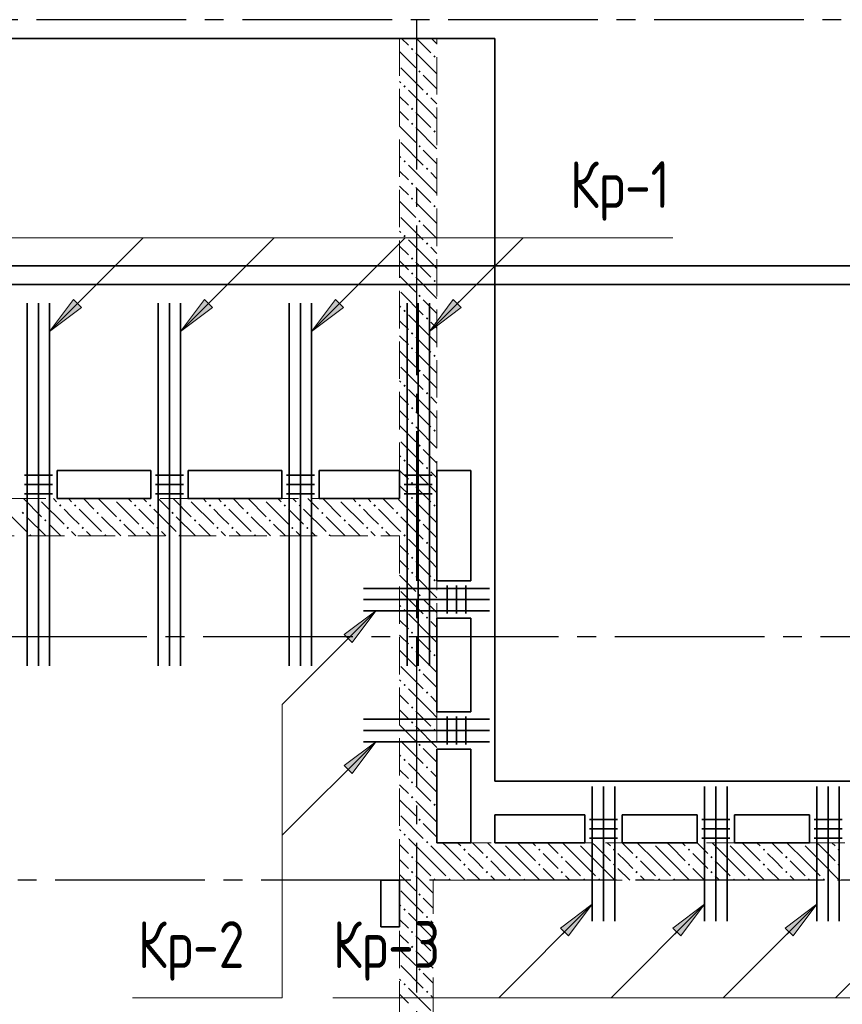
# Model space of a CAD drawing. Header units: millimetres. Extents: x 0 to 61017, y 0 to 42000.
# Tile 10 of 25: x 19520 to 23916, y 33636 to 38900. Entities that reach past the tile are written whole.
import ezdxf

# ---------------------------------------------------------------- set-up
doc = ezdxf.new("R2010")
doc.units = ezdxf.units.MM
doc.linetypes.add('______2', pattern=[270, 200, -70])
doc.linetypes.add('______5', pattern=[1100, 800, -100, 100, -100])
for name, color, linetype, lineweight in [('S1 Стержни арматуры фон', 7, 'Continuous', 25), ('Standard', 7, 'Continuous', 25), ('Оси', 40, '______5', 18), ('Позиционная метка номер позиции', 7, 'Continuous', 13), ('Поперечное армирование AW фон', 7, 'Continuous', 25)]:
    doc.layers.add(name, color=color, linetype=linetype, lineweight=lineweight)
doc.layers.add('ЖБ Перекрытие верхний уровень', color=7, linetype='Continuous', lineweight=25, true_color=0xe0e0ff)
doc.layers.add('ЖБ Стена верхний уровень', color=7, linetype='Continuous', lineweight=25, true_color=0x006e00)
doc.styles.add('GOST 2.304-81', font='txt')

msp = doc.modelspace()

# ---------------------------------------------------------------- hatches: boundary and pattern name
at = {"layer": 'ЖБ Стена верхний уровень', "linetype": 'Continuous', "lineweight": 18, "transparency": 33554687}
for points in [[(21610.5, 38743.1), (21616.9, 38749.6), (21623.4, 38743.1), (21616.9, 38736.6)], [(21730.5, 38703.1), (21737, 38709.6), (21743.5, 38703.1), (21737, 38696.6)], [(21650.5, 38623.1), (21657, 38629.6), (21663.5, 38623.1), (21657, 38616.6)], [(21570.5, 38543.1), (21577, 38549.6), (21583.5, 38543.1), (21577, 38536.6)], [(21690.5, 38503.1), (21697, 38509.6), (21703.4, 38503.1), (21697, 38496.6)], [(21610.5, 38423.1), (21616.9, 38429.6), (21623.4, 38423.1), (21616.9, 38416.6)], [(21610.5, 38343.1), (21616.9, 38349.6), (21623.4, 38343.1), (21616.9, 38336.6)], [(21730.5, 38303.1), (21737, 38309.6), (21743.5, 38303.1), (21737, 38296.6)], [(21650.5, 38223.1), (21657, 38229.6), (21663.5, 38223.1), (21657, 38216.6)], [(21570.5, 38143.1), (21577, 38149.6), (21583.5, 38143.1), (21577, 38136.6)], [(21690.5, 38103.1), (21697, 38109.6), (21703.4, 38103.1), (21697, 38096.6)], [(21610.5, 38023.1), (21616.9, 38029.6), (21623.4, 38023.1), (21616.9, 38016.6)], [(21610.5, 37943.1), (21616.9, 37949.6), (21623.4, 37943.1), (21616.9, 37936.6)], [(21730.5, 37903.1), (21737, 37909.6), (21743.5, 37903.1), (21737, 37896.6)], [(21650.5, 37823.1), (21657, 37829.6), (21663.5, 37823.1), (21657, 37816.6)], [(21570.5, 37743.1), (21577, 37749.6), (21583.5, 37743.1), (21577, 37736.6)], [(21690.5, 37703.1), (21697, 37709.6), (21703.4, 37703.1), (21697, 37696.6)], [(21610.5, 37623.1), (21616.9, 37629.6), (21623.4, 37623.1), (21616.9, 37616.6)], [(21610.5, 37543.1), (21616.9, 37549.6), (21623.4, 37543.1), (21616.9, 37536.6)], [(21730.5, 37503.1), (21737, 37509.6), (21743.5, 37503.1), (21737, 37496.6)], [(21650.5, 37423.1), (21657, 37429.6), (21663.5, 37423.1), (21657, 37416.6)], [(21570.5, 37343.1), (21577, 37349.6), (21583.5, 37343.1), (21577, 37336.6)], [(21690.5, 37303.1), (21697, 37309.6), (21703.4, 37303.1), (21697, 37296.6)], [(21610.5, 37223.1), (21616.9, 37229.6), (21623.4, 37223.1), (21616.9, 37216.6)], [(21610.5, 37143.1), (21616.9, 37149.6), (21623.4, 37143.1), (21616.9, 37136.6)], [(21730.5, 37103.1), (21737, 37109.6), (21743.5, 37103.1), (21737, 37096.6)], [(21650.5, 37023.1), (21657, 37029.6), (21663.5, 37023.1), (21657, 37016.6)], [(21570.5, 36943.1), (21577, 36949.6), (21583.5, 36943.1), (21577, 36936.6)], [(21690.5, 36903.1), (21697, 36909.6), (21703.4, 36903.1), (21697, 36896.6)], [(21610.5, 36823.1), (21616.9, 36829.6), (21623.4, 36823.1), (21616.9, 36816.6)], [(21610.5, 36743.1), (21616.9, 36749.6), (21623.4, 36743.1), (21616.9, 36736.6)], [(21730.5, 36703.1), (21737, 36709.6), (21743.5, 36703.1), (21737, 36696.6)], [(21650.5, 36623.1), (21657, 36629.6), (21663.5, 36623.1), (21657, 36616.6)], [(21570.5, 36543.1), (21577, 36549.6), (21583.5, 36543.1), (21577, 36536.6)], [(21690.5, 36503.1), (21697, 36509.6), (21703.4, 36503.1), (21697, 36496.6)], [(21610.5, 36423.1), (21616.9, 36429.6), (21623.4, 36423.1), (21616.9, 36416.6)], [(19620.3, 36340), (19616.9, 36336.6), (19613.6, 36340)], [(20020.3, 36340), (20016.9, 36336.6), (20013.6, 36340)], [(20420.3, 36340), (20416.9, 36336.6), (20413.6, 36340)], [(20820.3, 36340), (20816.9, 36336.6), (20813.6, 36340)], [(21220.3, 36340), (21216.9, 36336.6), (21213.6, 36340)], [(21610.5, 36343.1), (21616.9, 36349.6), (21623.4, 36343.1), (21620.3, 36340), (21613.6, 36340)], [(21620.3, 36340), (21616.9, 36336.6), (21613.6, 36340)], [(19530.5, 36263.1), (19537, 36269.6), (19543.5, 36263.1), (19537, 36256.6)], [(19730.5, 36303.1), (19737, 36309.6), (19743.5, 36303.1), (19737, 36296.6)], [(19810.5, 36303.1), (19816.9, 36309.6), (19823.4, 36303.1), (19816.9, 36296.6)], [(19930.5, 36263.1), (19937, 36269.6), (19943.5, 36263.1), (19937, 36256.6)], [(20130.5, 36303.1), (20137, 36309.6), (20143.5, 36303.1), (20137, 36296.6)], [(20210.5, 36303.1), (20216.9, 36309.6), (20223.4, 36303.1), (20216.9, 36296.6)], [(20330.5, 36263.1), (20337, 36269.6), (20343.5, 36263.1), (20337, 36256.6)], [(20530.5, 36303.1), (20537, 36309.6), (20543.5, 36303.1), (20537, 36296.6)], [(20610.5, 36303.1), (20616.9, 36309.6), (20623.4, 36303.1), (20616.9, 36296.6)], [(20730.5, 36263.1), (20737, 36269.6), (20743.5, 36263.1), (20737, 36256.6)], [(20930.5, 36303.1), (20937, 36309.6), (20943.5, 36303.1), (20937, 36296.6)], [(21010.5, 36303.1), (21016.9, 36309.6), (21023.4, 36303.1), (21016.9, 36296.6)], [(21130.5, 36263.1), (21137, 36269.6), (21143.5, 36263.1), (21137, 36256.6)], [(21330.5, 36303.1), (21337, 36309.6), (21343.5, 36303.1), (21337, 36296.6)], [(21410.5, 36303.1), (21416.9, 36309.6), (21423.4, 36303.1), (21416.9, 36296.6)], [(21530.5, 36263.1), (21537, 36269.6), (21543.5, 36263.1), (21537, 36256.6)], [(21730.5, 36303.1), (21737, 36309.6), (21743.5, 36303.1), (21737, 36296.6)], [(19650.5, 36223.1), (19657, 36229.6), (19663.5, 36223.1), (19657, 36216.6)], [(20050.5, 36223.1), (20057, 36229.6), (20063.5, 36223.1), (20057, 36216.6)], [(20450.5, 36223.1), (20457, 36229.6), (20463.5, 36223.1), (20457, 36216.6)], [(20850.5, 36223.1), (20857, 36229.6), (20863.5, 36223.1), (20857, 36216.6)], [(21250.5, 36223.1), (21257, 36229.6), (21263.5, 36223.1), (21257, 36216.6)], [(21650.5, 36223.1), (21657, 36229.6), (21663.5, 36223.1), (21657, 36216.6)], [(19770.5, 36183.1), (19777, 36189.6), (19783.5, 36183.1), (19777, 36176.6)], [(19850.5, 36183.1), (19857, 36189.6), (19863.5, 36183.1), (19857, 36176.6)], [(20170.5, 36183.1), (20177, 36189.6), (20183.5, 36183.1), (20177, 36176.6)], [(20250.5, 36183.1), (20257, 36189.6), (20263.5, 36183.1), (20257, 36176.6)], [(20570.5, 36183.1), (20577, 36189.6), (20583.5, 36183.1), (20577, 36176.6)], [(20650.5, 36183.1), (20657, 36189.6), (20663.5, 36183.1), (20657, 36176.6)], [(20970.5, 36183.1), (20977, 36189.6), (20983.5, 36183.1), (20977, 36176.6)], [(21050.5, 36183.1), (21057, 36189.6), (21063.5, 36183.1), (21057, 36176.6)], [(21370.5, 36183.1), (21377, 36189.6), (21383.5, 36183.1), (21377, 36176.6)], [(21450.5, 36183.1), (21457, 36189.6), (21463.5, 36183.1), (21457, 36176.6)], [(19570.5, 36143.1), (19577, 36149.6), (19583.5, 36143.1), (19580.3, 36140), (19573.6, 36140)], [(19970.5, 36143.1), (19977, 36149.6), (19983.5, 36143.1), (19980.3, 36140), (19973.6, 36140)], [(20370.5, 36143.1), (20377, 36149.6), (20383.5, 36143.1), (20380.3, 36140), (20373.6, 36140)], [(20770.5, 36143.1), (20777, 36149.6), (20783.5, 36143.1), (20780.3, 36140), (20773.6, 36140)], [(21170.5, 36143.1), (21177, 36149.6), (21183.5, 36143.1), (21180.3, 36140), (21173.6, 36140)], [(21570.5, 36143.1), (21577, 36149.6), (21583.5, 36143.1), (21577, 36136.6)], [(21690.5, 36103.1), (21697, 36109.6), (21703.4, 36103.1), (21697, 36096.6)], [(21610.5, 36023.1), (21616.9, 36029.6), (21623.4, 36023.1), (21616.9, 36016.6)], [(21610.5, 35943.1), (21616.9, 35949.6), (21623.4, 35943.1), (21616.9, 35936.6)], [(21730.5, 35903.1), (21737, 35909.6), (21743.5, 35903.1), (21737, 35896.6)], [(21650.5, 35823.1), (21657, 35829.6), (21663.5, 35823.1), (21657, 35816.6)], [(21570.5, 35743.1), (21577, 35749.6), (21583.5, 35743.1), (21577, 35736.6)], [(21690.5, 35703.1), (21697, 35709.6), (21703.4, 35703.1), (21697, 35696.6)], [(21610.5, 35623.1), (21616.9, 35629.6), (21623.4, 35623.1), (21616.9, 35616.6)], [(21610.5, 35543.1), (21616.9, 35549.6), (21623.4, 35543.1), (21616.9, 35536.6)], [(21730.5, 35503.1), (21737, 35509.6), (21743.5, 35503.1), (21737, 35496.6)], [(21650.5, 35423.1), (21657, 35429.6), (21663.5, 35423.1), (21657, 35416.6)], [(21570.5, 35343.1), (21577, 35349.6), (21583.5, 35343.1), (21577, 35336.6)], [(21690.5, 35303.1), (21697, 35309.6), (21703.4, 35303.1), (21697, 35296.6)], [(21610.5, 35223.1), (21616.9, 35229.6), (21623.4, 35223.1), (21616.9, 35216.6)], [(21610.5, 35143.1), (21616.9, 35149.6), (21623.4, 35143.1), (21616.9, 35136.6)], [(21730.5, 35103.1), (21737, 35109.6), (21743.5, 35103.1), (21737, 35096.6)], [(21650.5, 35023.1), (21657, 35029.6), (21663.5, 35023.1), (21657, 35016.6)], [(21570.5, 34943.1), (21577, 34949.6), (21583.5, 34943.1), (21577, 34936.6)], [(21690.5, 34903.1), (21697, 34909.6), (21703.4, 34903.1), (21697, 34896.6)], [(21610.5, 34823.1), (21616.9, 34829.6), (21623.4, 34823.1), (21616.9, 34816.6)], [(21610.5, 34743.1), (21616.9, 34749.6), (21623.4, 34743.1), (21616.9, 34736.6)], [(21730.5, 34703.1), (21737, 34709.6), (21743.5, 34703.1), (21737, 34696.6)], [(21650.5, 34623.1), (21657, 34629.6), (21663.5, 34623.1), (21657, 34616.6)], [(21570.5, 34543.1), (21577, 34549.6), (21583.5, 34543.1), (21577, 34536.6)], [(21690.5, 34503.1), (21697, 34509.6), (21703.4, 34503.1), (21700.3, 34500), (21693.6, 34500)], [(21700.3, 34500), (21697, 34496.6), (21693.6, 34500)], [(22100.3, 34500), (22097, 34496.6), (22093.6, 34500)], [(22500.3, 34500), (22497, 34496.6), (22493.6, 34500)], [(22900.3, 34500), (22897, 34496.6), (22893.6, 34500)], [(23300.3, 34500), (23297, 34496.6), (23293.6, 34500)], [(23700.3, 34500), (23697, 34496.6), (23693.6, 34500)], [(21610.5, 34423.1), (21616.9, 34429.6), (21623.4, 34423.1), (21616.9, 34416.6)], [(21890.5, 34463.1), (21897, 34469.6), (21903.4, 34463.1), (21897, 34456.6)], [(22010.5, 34423.1), (22016.9, 34429.6), (22023.4, 34423.1), (22016.9, 34416.6)], [(22290.5, 34463.1), (22297, 34469.6), (22303.4, 34463.1), (22297, 34456.6)], [(22410.4, 34423.1), (22416.9, 34429.6), (22423.4, 34423.1), (22416.9, 34416.6)], [(22690.5, 34463.1), (22697, 34469.6), (22703.4, 34463.1), (22697, 34456.6)], [(22810.4, 34423.1), (22816.9, 34429.6), (22823.4, 34423.1), (22816.9, 34416.6)], [(23090.5, 34463.1), (23097, 34469.6), (23103.4, 34463.1), (23097, 34456.6)], [(23210.4, 34423.1), (23216.9, 34429.6), (23223.4, 34423.1), (23216.9, 34416.6)], [(23490.5, 34463.1), (23497, 34469.6), (23503.4, 34463.1), (23497, 34456.6)], [(23610.4, 34423.1), (23616.9, 34429.6), (23623.4, 34423.1), (23616.9, 34416.6)], [(23890.5, 34463.1), (23897, 34469.6), (23903.4, 34463.1), (23897, 34456.6)], [(21890.5, 34383.1), (21897, 34389.6), (21903.4, 34383.1), (21897, 34376.6)], [(22290.5, 34383.1), (22297, 34389.6), (22303.4, 34383.1), (22297, 34376.6)], [(22690.5, 34383.1), (22697, 34389.6), (22703.4, 34383.1), (22697, 34376.6)], [(23090.5, 34383.1), (23097, 34389.6), (23103.4, 34383.1), (23097, 34376.6)], [(23490.5, 34383.1), (23497, 34389.6), (23503.4, 34383.1), (23497, 34376.6)], [(23890.5, 34383.1), (23897, 34389.6), (23903.4, 34383.1), (23897, 34376.6)], [(21610.5, 34343.1), (21616.9, 34349.6), (21623.4, 34343.1), (21616.9, 34336.6)], [(22010.5, 34343.1), (22016.9, 34349.6), (22023.4, 34343.1), (22016.9, 34336.6)], [(22410.4, 34343.1), (22416.9, 34349.6), (22423.4, 34343.1), (22416.9, 34336.6)], [(22810.4, 34343.1), (22816.9, 34349.6), (22823.4, 34343.1), (22816.9, 34336.6)], [(23210.4, 34343.1), (23216.9, 34349.6), (23223.4, 34343.1), (23216.9, 34336.6)], [(23610.4, 34343.1), (23616.9, 34349.6), (23623.4, 34343.1), (23616.9, 34336.6)], [(21730.5, 34303.1), (21737, 34309.6), (21743.5, 34303.1), (21740.3, 34300), (21733.6, 34300)], [(21810.5, 34303.1), (21816.9, 34309.6), (21823.4, 34303.1), (21820.3, 34300), (21813.6, 34300)], [(22130.5, 34303.1), (22137, 34309.6), (22143.5, 34303.1), (22140.3, 34300), (22133.6, 34300)], [(22210.4, 34303.1), (22216.9, 34309.6), (22223.4, 34303.1), (22220.3, 34300), (22213.6, 34300)], [(22530.5, 34303.1), (22537, 34309.6), (22543.5, 34303.1), (22540.3, 34300), (22533.6, 34300)], [(22610.4, 34303.1), (22616.9, 34309.6), (22623.4, 34303.1), (22620.3, 34300), (22613.6, 34300)], [(22930.5, 34303.1), (22937, 34309.6), (22943.5, 34303.1), (22940.3, 34300), (22933.6, 34300)], [(23010.4, 34303.1), (23016.9, 34309.6), (23023.4, 34303.1), (23020.3, 34300), (23013.6, 34300)], [(23330.5, 34303.1), (23337, 34309.6), (23343.5, 34303.1), (23340.3, 34300), (23333.6, 34300)], [(23410.4, 34303.1), (23416.9, 34309.6), (23423.4, 34303.1), (23420.3, 34300), (23413.6, 34300)], [(23730.5, 34303.1), (23737, 34309.6), (23743.5, 34303.1), (23740.3, 34300), (23733.6, 34300)], [(23810.4, 34303.1), (23816.9, 34309.6), (23823.4, 34303.1), (23820.3, 34300), (23813.6, 34300)], [(21650.5, 34223.1), (21657, 34229.6), (21663.5, 34223.1), (21657, 34216.6)], [(21570.5, 34143.1), (21577, 34149.6), (21583.5, 34143.1), (21577, 34136.6)], [(21690.5, 34103.1), (21697, 34109.6), (21703.4, 34103.1), (21697, 34096.6)], [(21610.5, 34023.1), (21616.9, 34029.6), (21623.4, 34023.1), (21616.9, 34016.6)], [(21610.5, 33943.1), (21616.9, 33949.6), (21623.4, 33943.1), (21616.9, 33936.6)], [(21650.5, 33823.1), (21657, 33829.6), (21663.5, 33823.1), (21657, 33816.6)], [(21570.5, 33743.1), (21577, 33749.6), (21583.5, 33743.1), (21577, 33736.6)], [(21690.5, 33703.1), (21697, 33709.6), (21703.4, 33703.1), (21697, 33696.6)]]:
    msp.add_hatch(color=7, dxfattribs=at).paths.add_polyline_path(points, flags=16)
at = {"layer": 'Позиционная метка номер позиции', "linetype": 'Continuous', "lineweight": 13, "transparency": 33554687}
for points in [[(19849.7, 37361.2), (19680, 37233.9), (19807.3, 37403.6)], [(19849.7, 37361.2), (19680, 37233.9), (19807.3, 37403.6)], [(20549.7, 37361.2), (20380, 37233.9), (20507.3, 37403.6)], [(20549.7, 37361.2), (20380, 37233.9), (20507.3, 37403.6)], [(21249.7, 37361.2), (21080, 37233.9), (21207.3, 37403.6)], [(21249.7, 37361.2), (21080, 37233.9), (21207.3, 37403.6)], [(21879.7, 37361.2), (21710, 37233.9), (21837.3, 37403.6)], [(21879.7, 37361.2), (21710, 37233.9), (21837.3, 37403.6)], [(21879.7, 37361.2), (21710, 37233.9), (21837.3, 37403.6)], [(21253.8, 35612.7), (21423.5, 35740), (21296.2, 35570.3)], [(21253.8, 34912.7), (21423.5, 35040), (21296.2, 34870.3)], [(22410.3, 34044), (22580, 34171.3), (22452.7, 34001.6)], [(23010.3, 34044), (23180, 34171.3), (23052.7, 34001.6)], [(23610.3, 34044), (23780, 34171.3), (23652.7, 34001.6)]]:
    msp.add_hatch(color=7, dxfattribs=at).paths.add_polyline_path(points, flags=16)

# ---------------------------------------------------------------- linework, layer by layer
at = {"layer": 'S1 Стержни арматуры фон', "color": 7, "linetype": 'Continuous', "lineweight": 35, "transparency": 33554687}
for p, q in [((19560, 37384), (19560, 35446)), ((19560, 37384), (19560, 35446)), ((19620, 37384), (19620, 35446)), ((19620, 37384), (19620, 35446)), ((19680, 37384), (19680, 35446)), ((19680, 37384), (19680, 35446)), ((20260, 37384), (20260, 35446)), ((20260, 37384), (20260, 35446)), ((20320, 37384), (20320, 35446)), ((20320, 37384), (20320, 35446)), ((20380, 37384), (20380, 35446)), ((20380, 37384), (20380, 35446)), ((20960, 37384), (20960, 35446)), ((20960, 37384), (20960, 35446)), ((21020, 37384), (21020, 35446)), ((21020, 37384), (21020, 35446)), ((21080, 37384), (21080, 35446)), ((21080, 37384), (21080, 35446)), ((21590, 37384), (21590, 35446)), ((21590, 37384), (21590, 35446)), ((21650, 37384), (21650, 35446)), ((21650, 37384), (21650, 35446)), ((21710, 37384), (21710, 35446)), ((21710, 37384), (21710, 35446)), ((22030, 35860), (21358, 35860)), ((22030, 35800), (21358, 35800)), ((22030, 35740), (21358, 35740)), ((22030, 35160), (21358, 35160)), ((22030, 35100), (21358, 35100)), ((22030, 35040), (21358, 35040)), ((22580, 34800), (22580, 34080)), ((22640, 34800), (22640, 34080)), ((22700, 34800), (22700, 34080)), ((23180, 34800), (23180, 34080)), ((23240, 34800), (23240, 34080)), ((23300, 34800), (23300, 34080)), ((23780, 34800), (23780, 34080)), ((23840, 34800), (23840, 34080)), ((23900, 34800), (23900, 34080))]:
    msp.add_line(p, q, dxfattribs=at)
at = {"layer": 'Standard', "color": 254, "linetype": 'Continuous', "lineweight": 35, "true_color": 0xc4c4ff, "transparency": 33554687}
for points in [[(6925, 19700), (49880, 19700), (49880, 37584), (6925, 37584), (6925, 19700)], [(7025, 19800), (49780, 19800), (49780, 37484), (7025, 37484), (7025, 19800)]]:
    msp.add_lwpolyline(points, dxfattribs=at)
at = {"layer": 'ЖБ Перекрытие верхний уровень', "color": 7, "linetype": 'Continuous', "lineweight": 35, "transparency": 33554687}
for p, q in [((22060, 38800), (13380, 38800)), ((22060, 34830), (22060, 38800)), ((19720, 36340), (19720, 36490)), ((19720, 36490), (20220, 36490)), ((20220, 36490), (20220, 36340)), ((20420, 36340), (20420, 36490)), ((20420, 36490), (20920, 36490)), ((20920, 36490), (20920, 36340)), ((21120, 36340), (21120, 36490)), ((21120, 36490), (21550, 36490)), ((21550, 36490), (21550, 36340)), ((21750, 35900), (21750, 36490)), ((21750, 36490), (21930, 36490)), ((21930, 36490), (21930, 35900)), ((20220, 36340), (19720, 36340)), ((20920, 36340), (20420, 36340)), ((21550, 36340), (21120, 36340)), ((21930, 35900), (21750, 35900)), ((21750, 35200), (21750, 35700)), ((21750, 35700), (21930, 35700)), ((21930, 35700), (21930, 35200)), ((21930, 35200), (21750, 35200)), ((21750, 35000), (21930, 35000)), ((21750, 34500), (21750, 35000)), ((21930, 35000), (21930, 34500)), ((28240, 34830), (22060, 34830)), ((22060, 34500), (22060, 34650)), ((22060, 34650), (22540, 34650)), ((22540, 34650), (22540, 34500)), ((22740, 34500), (22740, 34650)), ((22740, 34650), (23140, 34650)), ((23140, 34650), (23140, 34500)), ((23340, 34500), (23340, 34650)), ((23340, 34650), (23740, 34650)), ((23740, 34650), (23740, 34500)), ((21930, 34500), (21750, 34500)), ((22540, 34500), (22060, 34500)), ((23140, 34500), (22740, 34500)), ((23740, 34500), (23340, 34500)), ((21550, 34300), (21450, 34300)), ((21450, 34300), (21450, 34050)), ((21550, 34050), (21550, 34300)), ((21450, 34050), (21550, 34050))]:
    msp.add_line(p, q, dxfattribs=at)
at = {"layer": 'ЖБ Стена верхний уровень', "color": 251, "linetype": '______2', "lineweight": 13, "true_color": 0x656565, "transparency": 33554687}
for p, q in [((21550, 38800), (21550, 36340)), ((21750, 38800), (21550, 38800)), ((21750, 36340), (21750, 38800)), ((21550, 36340), (19020, 36340)), ((21750, 34500), (21750, 36340)), ((13890, 36140), (21550, 36140)), ((21550, 36140), (21550, 34500)), ((21550, 34500), (21550, 34300)), ((34730, 34500), (21750, 34500)), ((21550, 34300), (21550, 29400)), ((21730, 28720), (21730, 34300)), ((21730, 34300), (28140, 34300))]:
    msp.add_line(p, q, dxfattribs=at)
at = {"layer": 'ЖБ Стена верхний уровень', "color": 9, "linetype": 'Continuous', "lineweight": 18, "true_color": 0xc7c7c7, "transparency": 33554687}
for p, q in [((21597, 38763.1), (21560.1, 38800)), ((21640.1, 38800), (21716.9, 38723.1)), ((21720.1, 38800), (21750, 38770.1)), ((21550, 38730.1), (21637, 38643.1)), ((21637, 38723.1), (21750, 38610.1)), ((21557, 38643.1), (21677, 38523.1)), ((21750, 38530.1), (21677, 38603.1)), ((21550, 38570.1), (21557, 38563.1)), ((21550, 38490.1), (21597, 38443.1)), ((21716.9, 38403.1), (21597, 38523.1)), ((21716.9, 38483.1), (21750, 38450.1)), ((21557, 38403.1), (21550, 38410.1)), ((21597, 38363.1), (21557, 38403.1)), ((21637, 38403.1), (21716.9, 38323.1)), ((21716.9, 38403.1), (21750, 38370.1)), ((21550, 38330.1), (21637, 38243.1)), ((21637, 38323.1), (21750, 38210.1)), ((21557, 38243.1), (21677, 38123.1)), ((21550, 38170.1), (21557, 38163.1)), ((21750, 38130.1), (21677, 38203.1)), ((21716.9, 38003.1), (21597, 38123.1)), ((21550, 38090.1), (21597, 38043.1)), ((21716.9, 38083.1), (21750, 38050.1)), ((21557, 38003.1), (21550, 38010.1)), ((21597, 37963.1), (21557, 38003.1)), ((21637, 38003.1), (21716.9, 37923.1)), ((21716.9, 38003.1), (21750, 37970.1)), ((21550, 37930.1), (21637, 37843.1)), ((21637, 37923.1), (21750, 37810.1)), ((21557, 37843.1), (21677, 37723.1)), ((21750, 37730.1), (21677, 37803.1)), ((21550, 37770.1), (21557, 37763.1)), ((21550, 37690.1), (21597, 37643.1)), ((21716.9, 37603.1), (21597, 37723.1)), ((21716.9, 37683.1), (21750, 37650.1)), ((21557, 37603.1), (21550, 37610.1)), ((21597, 37563.1), (21557, 37603.1)), ((21637, 37603.1), (21716.9, 37523.1)), ((21716.9, 37603.1), (21750, 37570.1)), ((21550, 37530.1), (21637, 37443.1)), ((21637, 37523.1), (21750, 37410.1)), ((21557, 37443.1), (21677, 37323.1)), ((21750, 37330.1), (21677, 37403.1)), ((21550, 37370.1), (21557, 37363.1)), ((21716.9, 37203.1), (21597, 37323.1)), ((21550, 37290.1), (21597, 37243.1)), ((21716.9, 37283.1), (21750, 37250.1)), ((21557, 37203.1), (21550, 37210.1)), ((21597, 37163.1), (21557, 37203.1)), ((21637, 37203.1), (21716.9, 37123.1)), ((21716.9, 37203.1), (21750, 37170.1)), ((21550, 37130.1), (21637, 37043.1)), ((21637, 37123.1), (21750, 37010.1)), ((21557, 37043.1), (21677, 36923.1)), ((21550, 36970.1), (21557, 36963.1)), ((21750, 36930.1), (21677, 37003.1)), ((21716.9, 36803.1), (21597, 36923.1)), ((21550, 36890.1), (21597, 36843.1)), ((21716.9, 36883.1), (21750, 36850.1)), ((21557, 36803.1), (21550, 36810.1)), ((21597, 36763.1), (21557, 36803.1)), ((21637, 36803.1), (21716.9, 36723.1)), ((21716.9, 36803.1), (21750, 36770.1)), ((21550, 36730.1), (21637, 36643.1)), ((21637, 36723.1), (21750, 36610.1)), ((21557, 36643.1), (21677, 36523.1)), ((21750, 36530.1), (21677, 36603.1)), ((21550, 36570.1), (21557, 36563.1)), ((21550, 36490.1), (21597, 36443.1)), ((21716.9, 36403.1), (21597, 36523.1)), ((21716.9, 36483.1), (21750, 36450.1)), ((21557, 36403.1), (21550, 36410.1)), ((21597, 36363.1), (21557, 36403.1)), ((21637, 36403.1), (21700.1, 36340)), ((21716.9, 36403.1), (21750, 36370.1)), ((19540.1, 36340), (19637, 36243.1)), ((19637, 36323.1), (19757, 36203.1)), ((19700.1, 36340), (19716.9, 36323.1)), ((19780.1, 36340), (19797, 36323.1)), ((19860.1, 36340), (19916.9, 36283.1)), ((19940.1, 36340), (20037, 36243.1)), ((20037, 36323.1), (20157, 36203.1)), ((20100.1, 36340), (20116.9, 36323.1)), ((20180.1, 36340), (20197, 36323.1)), ((20260.1, 36340), (20316.9, 36283.1)), ((20340.1, 36340), (20437, 36243.1)), ((20437, 36323.1), (20557, 36203.1)), ((20500.1, 36340), (20516.9, 36323.1)), ((20580.1, 36340), (20597, 36323.1)), ((20660.1, 36340), (20716.9, 36283.1)), ((20740.1, 36340), (20837, 36243.1)), ((20837, 36323.1), (20957, 36203.1)), ((20900.1, 36340), (20916.9, 36323.1)), ((20980.1, 36340), (20997, 36323.1)), ((21060.1, 36340), (21116.9, 36283.1)), ((21140.1, 36340), (21237, 36243.1)), ((21237, 36323.1), (21357, 36203.1)), ((21300.1, 36340), (21316.9, 36323.1)), ((21380.1, 36340), (21397, 36323.1)), ((21460.1, 36340), (21516.9, 36283.1)), ((21540.1, 36340), (21550, 36330.1)), ((21550, 36330.1), (21637, 36243.1)), ((21637, 36323.1), (21750, 36210.1)), ((21700.1, 36340), (21716.9, 36323.1)), ((19437, 36283.1), (19557, 36163.1)), ((19797, 36243.1), (19757, 36283.1)), ((19837, 36283.1), (19957, 36163.1)), ((20197, 36243.1), (20157, 36283.1)), ((20237, 36283.1), (20357, 36163.1)), ((20597, 36243.1), (20557, 36283.1)), ((20637, 36283.1), (20757, 36163.1)), ((20997, 36243.1), (20957, 36283.1)), ((21037, 36283.1), (21157, 36163.1)), ((21397, 36243.1), (21357, 36283.1)), ((21437, 36283.1), (21550, 36170.1)), ((19557, 36243.1), (19660.1, 36140)), ((19837, 36203.1), (19797, 36243.1)), ((19957, 36243.1), (20060.1, 36140)), ((20237, 36203.1), (20197, 36243.1)), ((20357, 36243.1), (20460.1, 36140)), ((20637, 36203.1), (20597, 36243.1)), ((20757, 36243.1), (20860.1, 36140)), ((21037, 36203.1), (20997, 36243.1)), ((21157, 36243.1), (21260.1, 36140)), ((21437, 36203.1), (21397, 36243.1)), ((21557, 36243.1), (21677, 36123.1)), ((19740.1, 36140), (19677, 36203.1)), ((19797, 36163.1), (19820.1, 36140)), ((19877, 36163.1), (19900.1, 36140)), ((20140.1, 36140), (20077, 36203.1)), ((20197, 36163.1), (20220.1, 36140)), ((20277, 36163.1), (20300.1, 36140)), ((20540.1, 36140), (20477, 36203.1)), ((20597, 36163.1), (20620.1, 36140)), ((20677, 36163.1), (20700.1, 36140)), ((20940.1, 36140), (20877, 36203.1)), ((20997, 36163.1), (21020.1, 36140)), ((21077, 36163.1), (21100.1, 36140)), ((21340.1, 36140), (21277, 36203.1)), ((21397, 36163.1), (21420.1, 36140)), ((21477, 36163.1), (21500.1, 36140)), ((21550, 36170.1), (21557, 36163.1)), ((21750, 36130.1), (21677, 36203.1)), ((21716.9, 36003.1), (21597, 36123.1)), ((21550, 36090.1), (21597, 36043.1)), ((21716.9, 36083.1), (21750, 36050.1)), ((21557, 36003.1), (21550, 36010.1)), ((21597, 35963.1), (21557, 36003.1)), ((21637, 36003.1), (21716.9, 35923.1)), ((21716.9, 36003.1), (21750, 35970.1)), ((21550, 35930.1), (21637, 35843.1)), ((21637, 35923.1), (21750, 35810.1)), ((21557, 35843.1), (21677, 35723.1)), ((21750, 35730.1), (21677, 35803.1)), ((21550, 35770.1), (21557, 35763.1)), ((21550, 35690.1), (21597, 35643.1)), ((21716.9, 35603.1), (21597, 35723.1)), ((21716.9, 35683.1), (21750, 35650.1)), ((21557, 35603.1), (21550, 35610.1)), ((21597, 35563.1), (21557, 35603.1)), ((21637, 35603.1), (21716.9, 35523.1)), ((21716.9, 35603.1), (21750, 35570.1)), ((21550, 35530.1), (21637, 35443.1)), ((21637, 35523.1), (21750, 35410.1)), ((21557, 35443.1), (21677, 35323.1)), ((21750, 35330.1), (21677, 35403.1)), ((21550, 35370.1), (21557, 35363.1)), ((21716.9, 35203.1), (21597, 35323.1)), ((21550, 35290.1), (21597, 35243.1)), ((21716.9, 35283.1), (21750, 35250.1)), ((21557, 35203.1), (21550, 35210.1)), ((21597, 35163.1), (21557, 35203.1)), ((21637, 35203.1), (21716.9, 35123.1)), ((21716.9, 35203.1), (21750, 35170.1)), ((21550, 35130.1), (21637, 35043.1)), ((21637, 35123.1), (21750, 35010.1)), ((21557, 35043.1), (21677, 34923.1)), ((21750, 34930.1), (21677, 35003.1)), ((21550, 34970.1), (21557, 34963.1)), ((21716.9, 34803.1), (21597, 34923.1)), ((21550, 34890.1), (21597, 34843.1)), ((21716.9, 34883.1), (21750, 34850.1)), ((21557, 34803.1), (21550, 34810.1)), ((21597, 34763.1), (21557, 34803.1)), ((21637, 34803.1), (21716.9, 34723.1)), ((21716.9, 34803.1), (21750, 34770.1)), ((21550, 34730.1), (21637, 34643.1)), ((21637, 34723.1), (21750, 34610.1)), ((21557, 34643.1), (21677, 34523.1)), ((21750, 34530.1), (21677, 34603.1)), ((21550, 34570.1), (21557, 34563.1)), ((21550, 34490.1), (21597, 34443.1)), ((21620.1, 34500), (21597, 34523.1)), ((21716.9, 34403.1), (21620.1, 34500)), ((21716.9, 34483.1), (21797, 34403.1)), ((21797, 34483.1), (21780.1, 34500)), ((21797, 34483.1), (21877, 34403.1)), ((21860.1, 34500), (21877, 34483.1)), ((21940.1, 34500), (21997, 34443.1)), ((22116.9, 34403.1), (22020.1, 34500)), ((22116.9, 34483.1), (22197, 34403.1)), ((22197, 34483.1), (22180.1, 34500)), ((22197, 34483.1), (22277, 34403.1)), ((22260.1, 34500), (22277, 34483.1)), ((22340.1, 34500), (22397, 34443.1)), ((22516.9, 34403.1), (22420.1, 34500)), ((22516.9, 34483.1), (22597, 34403.1)), ((22597, 34483.1), (22580.1, 34500)), ((22597, 34483.1), (22677, 34403.1)), ((22660.1, 34500), (22677, 34483.1)), ((22740.1, 34500), (22797, 34443.1)), ((22916.9, 34403.1), (22820.1, 34500)), ((22916.9, 34483.1), (22997, 34403.1)), ((22997, 34483.1), (22980.1, 34500)), ((22997, 34483.1), (23077, 34403.1)), ((23060.1, 34500), (23077, 34483.1)), ((23140.1, 34500), (23197, 34443.1)), ((23316.9, 34403.1), (23220.1, 34500)), ((23316.9, 34483.1), (23397, 34403.1)), ((23397, 34483.1), (23380.1, 34500)), ((23397, 34483.1), (23477, 34403.1)), ((23460.1, 34500), (23477, 34483.1)), ((23540.1, 34500), (23597, 34443.1)), ((23716.9, 34403.1), (23620.1, 34500)), ((23716.9, 34483.1), (23797, 34403.1)), ((23797, 34483.1), (23780.1, 34500)), ((23797, 34483.1), (23877, 34403.1)), ((23860.1, 34500), (23877, 34483.1)), ((21957, 34403.1), (21916.9, 34443.1)), ((22357, 34403.1), (22316.9, 34443.1)), ((22757, 34403.1), (22716.9, 34443.1)), ((23157, 34403.1), (23116.9, 34443.1)), ((23557, 34403.1), (23516.9, 34443.1)), ((21557, 34403.1), (21550, 34410.1)), ((21597, 34363.1), (21557, 34403.1)), ((21637, 34403.1), (21716.9, 34323.1)), ((21716.9, 34403.1), (21797, 34323.1)), ((21797, 34403.1), (21900.1, 34300)), ((21997, 34363.1), (21957, 34403.1)), ((22037, 34403.1), (22116.9, 34323.1)), ((22116.9, 34403.1), (22197, 34323.1)), ((22197, 34403.1), (22300.1, 34300)), ((22397, 34363.1), (22357, 34403.1)), ((22437, 34403.1), (22516.9, 34323.1)), ((22516.9, 34403.1), (22597, 34323.1)), ((22597, 34403.1), (22700.1, 34300)), ((22797, 34363.1), (22757, 34403.1)), ((22837, 34403.1), (22916.9, 34323.1)), ((22916.9, 34403.1), (22997, 34323.1)), ((22997, 34403.1), (23100.1, 34300)), ((23197, 34363.1), (23157, 34403.1)), ((23237, 34403.1), (23316.9, 34323.1)), ((23316.9, 34403.1), (23397, 34323.1)), ((23397, 34403.1), (23500.1, 34300)), ((23597, 34363.1), (23557, 34403.1)), ((23637, 34403.1), (23716.9, 34323.1)), ((23716.9, 34403.1), (23797, 34323.1)), ((23797, 34403.1), (23900.1, 34300)), ((21550, 34330.1), (21580.1, 34300)), ((21637, 34323.1), (21660.1, 34300)), ((21916.9, 34363.1), (21980.1, 34300)), ((22037, 34323.1), (22060.1, 34300)), ((22316.9, 34363.1), (22380.1, 34300)), ((22437, 34323.1), (22460.1, 34300)), ((22716.9, 34363.1), (22780.1, 34300)), ((22837, 34323.1), (22860.1, 34300)), ((23116.9, 34363.1), (23180.1, 34300)), ((23237, 34323.1), (23260.1, 34300)), ((23516.9, 34363.1), (23580.1, 34300)), ((23637, 34323.1), (23660.1, 34300)), ((21580.1, 34300), (21637, 34243.1)), ((21660.1, 34300), (21730, 34230.1)), ((21557, 34243.1), (21677, 34123.1)), ((21550, 34170.1), (21557, 34163.1)), ((21730, 34150.1), (21677, 34203.1)), ((21716.9, 34003.1), (21597, 34123.1)), ((21550, 34090.1), (21597, 34043.1)), ((21716.9, 34083.1), (21730, 34070.1)), ((21557, 34003.1), (21550, 34010.1)), ((21597, 33963.1), (21557, 34003.1)), ((21637, 34003.1), (21716.9, 33923.1)), ((21716.9, 34003.1), (21730, 33990.1)), ((21550, 33930.1), (21637, 33843.1)), ((21637, 33923.1), (21730, 33830.1)), ((21557, 33843.1), (21677, 33723.1)), ((21730, 33750.1), (21677, 33803.1)), ((21550, 33770.1), (21557, 33763.1)), ((21550, 33690.1), (21597, 33643.1)), ((21716.9, 33603.1), (21597, 33723.1)), ((21716.9, 33683.1), (21730, 33670.1))]:
    msp.add_line(p, q, dxfattribs=at)
at = {"layer": 'Оси', "color": 8, "linetype": '______5', "lineweight": -3, "transparency": 33554687}
for p, q in [((43510, 38900), (4600, 38900)), ((21640, 38900), (21640, 16970)), ((43300, 35600), (4600, 35600)), ((50210, 34300), (4600, 34300)), ((50210, 34300), (4600, 34300))]:
    msp.add_line(p, q, dxfattribs=at)
at = {"layer": 'Позиционная метка номер позиции', "color": 7, "linetype": 'Continuous', "lineweight": 13, "transparency": 33554687}
for p, q in [((19680, 37233.9), (20180, 37733.9)), ((19680, 37233.9), (20180, 37733.9)), ((20380, 37233.9), (20880, 37733.9)), ((20380, 37233.9), (20880, 37733.9)), ((21080, 37233.9), (21580, 37733.9)), ((21080, 37233.9), (21580, 37733.9)), ((21710, 37233.9), (22210, 37733.9)), ((21710, 37233.9), (22210, 37733.9)), ((19680, 37233.9), (19807.3, 37403.6)), ((19680, 37233.9), (19807.3, 37403.6)), ((19807.3, 37403.6), (19849.7, 37361.2)), ((19807.3, 37403.6), (19849.7, 37361.2)), ((19828.5, 37382.4), (19839.1, 37393)), ((19828.5, 37382.4), (19839.1, 37393)), ((20380, 37233.9), (20507.3, 37403.6)), ((20380, 37233.9), (20507.3, 37403.6)), ((20507.3, 37403.6), (20549.7, 37361.2)), ((20507.3, 37403.6), (20549.7, 37361.2)), ((20528.5, 37382.4), (20539.1, 37393)), ((20528.5, 37382.4), (20539.1, 37393)), ((21080, 37233.9), (21207.3, 37403.6)), ((21080, 37233.9), (21207.3, 37403.6)), ((21207.3, 37403.6), (21249.7, 37361.2)), ((21207.3, 37403.6), (21249.7, 37361.2)), ((21228.5, 37382.4), (21239.1, 37393)), ((21228.5, 37382.4), (21239.1, 37393)), ((21710, 37233.9), (21837.3, 37403.6)), ((21710, 37233.9), (21837.3, 37403.6)), ((21710, 37233.9), (21837.3, 37403.6)), ((21837.3, 37403.6), (21879.7, 37361.2)), ((21837.3, 37403.6), (21879.7, 37361.2)), ((21837.3, 37403.6), (21879.7, 37361.2)), ((21858.5, 37382.4), (21869.1, 37393)), ((21858.5, 37382.4), (21869.1, 37393)), ((21858.5, 37382.4), (21869.1, 37393)), ((19849.7, 37361.2), (19680, 37233.9)), ((19849.7, 37361.2), (19680, 37233.9)), ((20549.7, 37361.2), (20380, 37233.9)), ((20549.7, 37361.2), (20380, 37233.9)), ((21249.7, 37361.2), (21080, 37233.9)), ((21249.7, 37361.2), (21080, 37233.9)), ((21879.7, 37361.2), (21710, 37233.9)), ((21879.7, 37361.2), (21710, 37233.9)), ((21879.7, 37361.2), (21710, 37233.9)), ((19680, 37233.9), (19680, 37233.9)), ((19680, 37233.9), (19680, 37233.9)), ((19680, 37233.9), (19680, 37233.9)), ((19680, 37233.9), (19680, 37233.9)), ((19680, 37233.9), (19680, 37233.9)), ((19680, 37233.9), (19680, 37233.9)), ((20380, 37233.9), (20380, 37233.9)), ((20380, 37233.9), (20380, 37233.9)), ((20380, 37233.9), (20380, 37233.9)), ((20380, 37233.9), (20380, 37233.9)), ((20380, 37233.9), (20380, 37233.9)), ((20380, 37233.9), (20380, 37233.9)), ((21080, 37233.9), (21080, 37233.9)), ((21080, 37233.9), (21080, 37233.9)), ((21080, 37233.9), (21080, 37233.9)), ((21080, 37233.9), (21080, 37233.9)), ((21080, 37233.9), (21080, 37233.9)), ((21080, 37233.9), (21080, 37233.9)), ((21710, 37233.9), (21710, 37233.9)), ((21710, 37233.9), (21710, 37233.9)), ((21710, 37233.9), (21710, 37233.9)), ((21710, 37233.9), (21710, 37233.9)), ((21710, 37233.9), (21710, 37233.9)), ((21710, 37233.9), (21710, 37233.9)), ((21710, 37233.9), (21710, 37233.9)), ((21710, 37233.9), (21710, 37233.9)), ((21710, 37233.9), (21710, 37233.9)), ((21253.8, 35612.7), (21423.5, 35740)), ((21423.5, 35740), (21296.2, 35570.3)), ((21423.5, 35740), (21423.5, 35740)), ((21423.5, 35740), (21423.5, 35740)), ((21423.5, 35740), (21423.5, 35740)), ((21296.2, 35570.3), (21253.8, 35612.7)), ((21275, 35591.5), (21264.4, 35580.9)), ((21423.5, 35040), (20923.5, 34540)), ((21253.8, 34912.7), (21423.5, 35040)), ((21423.5, 35040), (21296.2, 34870.3)), ((21423.5, 35040), (21423.5, 35040)), ((21423.5, 35040), (21423.5, 35040)), ((21423.5, 35040), (21423.5, 35040)), ((21296.2, 34870.3), (21253.8, 34912.7)), ((21275, 34891.5), (21264.4, 34880.9)), ((22580, 34171.3), (22080, 33671.3)), ((22410.3, 34044), (22580, 34171.3)), ((22580, 34171.3), (22452.7, 34001.6)), ((22580, 34171.3), (22580, 34171.3)), ((22580, 34171.3), (22580, 34171.3)), ((22580, 34171.3), (22580, 34171.3)), ((23180, 34171.3), (22680, 33671.3)), ((23010.3, 34044), (23180, 34171.3)), ((23180, 34171.3), (23052.7, 34001.6)), ((23180, 34171.3), (23180, 34171.3)), ((23180, 34171.3), (23180, 34171.3)), ((23180, 34171.3), (23180, 34171.3)), ((23780, 34171.3), (23280, 33671.3)), ((23610.3, 34044), (23780, 34171.3)), ((23780, 34171.3), (23652.7, 34001.6)), ((23780, 34171.3), (23780, 34171.3)), ((23780, 34171.3), (23780, 34171.3)), ((23780, 34171.3), (23780, 34171.3)), ((24380, 34171.3), (23880, 33671.3)), ((22452.7, 34001.6), (22410.3, 34044)), ((22431.5, 34022.8), (22420.9, 34012.2)), ((23052.7, 34001.6), (23010.3, 34044)), ((23031.5, 34022.8), (23020.9, 34012.2)), ((23652.7, 34001.6), (23610.3, 34044)), ((23631.5, 34022.8), (23620.9, 34012.2))]:
    msp.add_line(p, q, dxfattribs=at)
for points in [[(13850, 37233.9), (14350, 37733.9), (23010, 37733.9)], [(21710, 37233.9), (22210, 37733.9), (23010, 37733.9)], [(21423.5, 35740), (20923.5, 35240), (20923.5, 33671.3), (20123.5, 33671.3)], [(27980, 34171.3), (27480, 33671.3), (21193.5, 33671.3)]]:
    msp.add_lwpolyline(points, dxfattribs=at)
at = {"layer": 'Поперечное армирование AW фон', "color": 7, "linetype": 'Continuous', "lineweight": 35, "transparency": 33554687}
for p, q in [((19545, 36465), (19695, 36465)), ((20245, 36465), (20395, 36465)), ((20945, 36465), (21095, 36465)), ((21575, 36465), (21725, 36465)), ((19545, 36415), (19695, 36415)), ((20245, 36415), (20395, 36415)), ((20945, 36415), (21095, 36415)), ((21575, 36415), (21725, 36415)), ((19545, 36365), (19695, 36365)), ((20245, 36365), (20395, 36365)), ((20945, 36365), (21095, 36365)), ((21575, 36365), (21725, 36365)), ((21805, 35725), (21805, 35875)), ((21855.1, 35725), (21855.1, 35875)), ((21905, 35725), (21905, 35875)), ((21805, 35025), (21805, 35175)), ((21855.1, 35025), (21855.1, 35175)), ((21905, 35025), (21905, 35175)), ((22715, 34625), (22565, 34625)), ((23315, 34625), (23165, 34625)), ((23915, 34625), (23765, 34625)), ((22715, 34575), (22565, 34575)), ((23315, 34575), (23165, 34575)), ((23915, 34575), (23765, 34575)), ((22715, 34525), (22565, 34525)), ((23315, 34525), (23165, 34525)), ((23915, 34525), (23765, 34525))]:
    msp.add_line(p, q, dxfattribs=at)

# ---------------------------------------------------------------- texts
at = {"layer": 'Standard', "color": 7, "linetype": 'Continuous', "lineweight": 25, "transparency": 33554687, "char_height": 250, "attachment_point": 7, "style": 'GOST 2.304-81'}
for s, insert, width in [('Кр-1', (22460, 37825.6), 675.671), ('Кр-2', (20151.2, 33762.9), 728.943), ('Кр-3', (21193.5, 33762.9), 711.249)]:
    msp.add_mtext(s, dxfattribs=dict(at, insert=insert, width=width))

doc.saveas('drawing.dxf')
